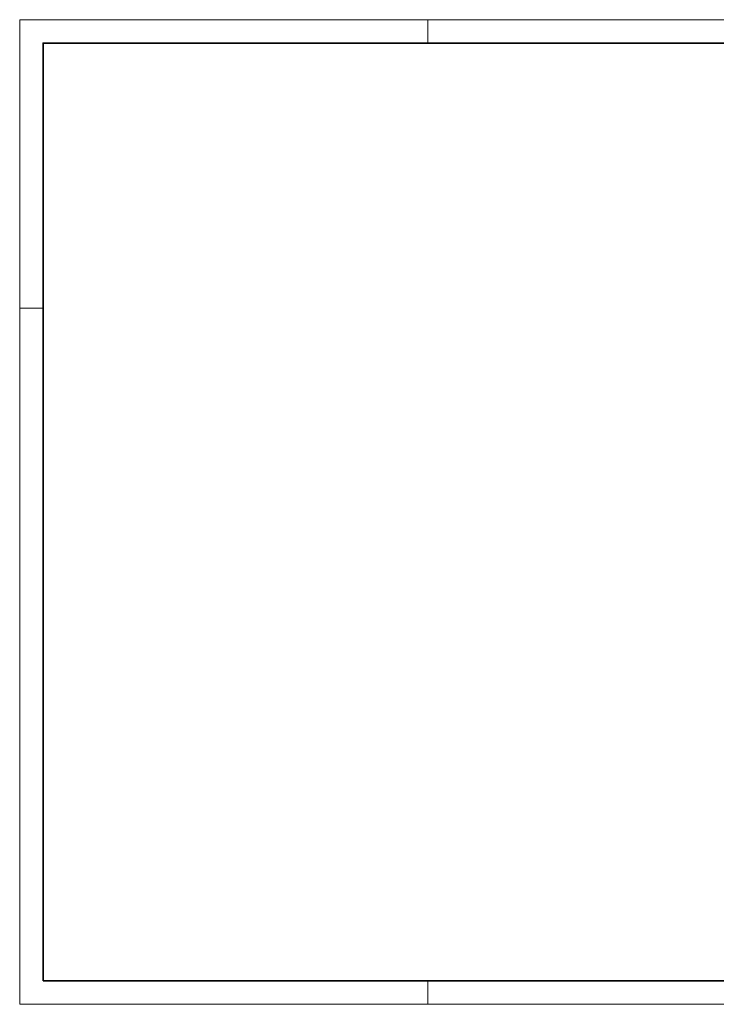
# Paper-space layout 'A2' of a CAD drawing. Header units: metres. Extents: x 0 to 594, y 0 to 420.
# Tile 1 of 2: x 0 to 297, y 0 to 420. Entities that reach past the tile are written whole.
import ezdxf

# ---------------------------------------------------------------- set-up
doc = ezdxf.new("R2010")
doc.units = ezdxf.units.M
doc.layers.get('0').update_dxf_attribs({"color": 151})
doc.layers.add('X-XX-AL-TEKENBLAD', color=7, linetype='Continuous')
doc.layers.add('X-XX-AL-TEKENBLAD_KADER-G', color=7, linetype='Continuous', lineweight=25)

# ---------------------------------------------------------------- blocks, each defined once
blk = doc.blocks.new('Iv-Border_A2')
at = {"lineweight": 18}
for p, q in [((-420, 420), (-420, 410)), ((-594, 297), (-584, 297)), ((-420, 0), (-420, 10))]:
    blk.add_line(p, q, dxfattribs=at)
blk.add_lwpolyline([(-594, 0), (0, 0), (0, 420), (-594, 420)], close=True, dxfattribs=at)
at = {"lineweight": 35}
blk.add_lwpolyline([(-584, 10), (-10, 10), (-10, 410), (-584, 410)], close=True, dxfattribs=at)
blk = doc.blocks.new('*U47')
at = {"layer": 'X-XX-AL-TEKENBLAD'}
blk.add_blockref('Iv-Border_A2', (0, 0), dxfattribs=at)

psp = doc.layouts.new('A2')

# ---------------------------------------------------------------- block references
at = {"layer": 'X-XX-AL-TEKENBLAD_KADER-G'}
psp.add_blockref('*U47', (594, 0), dxfattribs=at)

doc.saveas('drawing.dxf')
